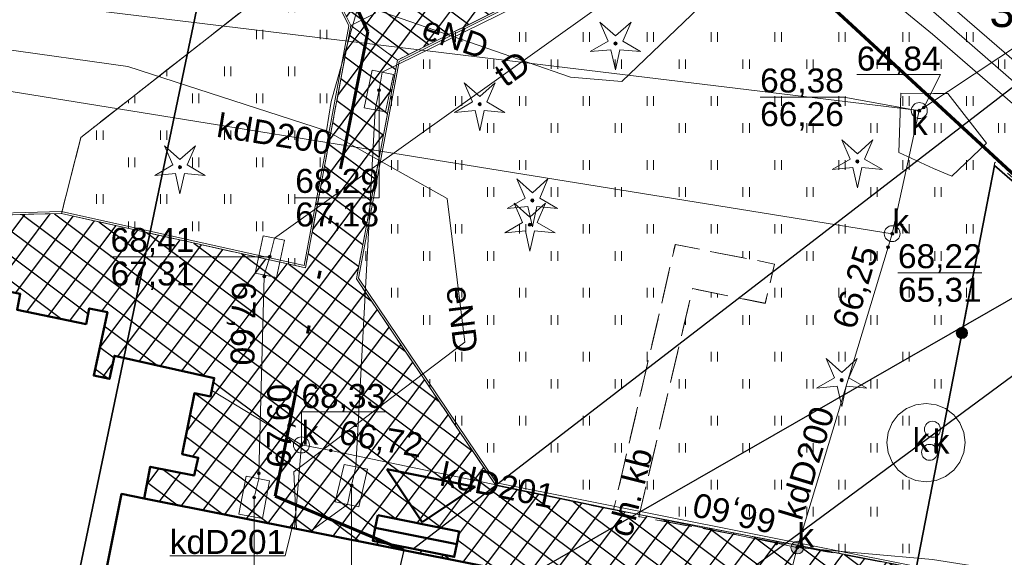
# Model space of a CAD drawing. Header units: millimetres. Extents: x 6501010 to 6502959, y 5884302 to 5886510.
# Tile 27 of 43: x 6502206 to 6502237, y 5885334 to 5885351. Entities that reach past the tile are written whole.
import ezdxf
from ezdxf.enums import TextEntityAlignment as Align

# ---------------------------------------------------------------- set-up
doc = ezdxf.new("R2010")
doc.units = ezdxf.units.MM
for name, pattern in [('ACAD_ISO06W100', [37.5, 24, -3, 0.5, -3, 0.5, -3, 0.5, -3]), ('BUUT04', [200000, 0, -100000, 0, -100000]), ('EGBU01', [2, 0.5, -0.5, 0.5, -0.5]), ('OTKC_A05', [1.5, 1, -0.5]), ('OTKU_A05', [2, 1.5, -0.5]), ('OTZT_A05', [1.5, 1, -0.5])]:
    doc.linetypes.add(name, pattern=pattern)
for name, color, linetype, lineweight in [('!!!_elektryczne', 12, 'Continuous', 18), ('!A_granica opracowania', 12, 'Continuous', 40), ('!A_opis', 7, 'Continuous', 25), ('!A_utwardzenia', 12, 'Continuous', 5), ('Budynki EGiB', 9, 'Continuous', 0), ('Działki', 9, 'Continuous', 0), ('Komunikacja (linie)', 9, 'Continuous', 0), ('Komunikacja (obszary)', 9, 'Continuous', 0), ('Ogrodzenia', 9, 'Continuous', 0), ('Przewody ciepłownicze', 9, 'Continuous', 0), ('Przewody elektroenergetyczne', 9, 'Continuous', 0), ('Przewody kanalizacyjne', 9, 'Continuous', 0), ('Przewody telekomunikacyjne', 9, 'Continuous', 0), ('Punkty o określonej wysokości', 9, 'Continuous', 0), ('Urządzenia towarzyszące (linie)', 9, 'Continuous', 0), ('Urządzenia towarzyszące (obszary)', 9, 'Continuous', 0), ('Urządzenia towarzyszące (punkty)', 9, 'Continuous', 0), ('Urządzenia związane z siecią (punkty)', 9, 'Continuous', 0), ('Użytki gruntowe', 9, 'Continuous', 0), ('Zagospodarowanie terenu (obszary)', 9, 'Continuous', 0), ('Zagospodarowanie terenu (punkty)', 9, 'Continuous', 0)]:
    doc.layers.add(name, color=color, linetype=linetype, lineweight=lineweight)
doc.styles.add('DOMYSLNA_CZCIONKA', font='arial.ttf')

# ---------------------------------------------------------------- blocks, each defined once
blk = doc.blocks.new('OTZG_P05')
at = {"linetype": 'ByBlock', "lineweight": 18, "true_color": 0x008000}
blk.add_hatch(color=96, dxfattribs=at).paths.add_polyline_path([(-0.1, 0, 1), (0.1, 0, 1)])
at = {"color": 96, "lineweight": 18, "true_color": 0x008000}
blk.add_lwpolyline([(-0.974, 1.341), (0, 0.48), (0.974, 1.341), (0.457, 0.148), (1.576, -0.512), (0.282, -0.389), (0, -1.658), (-0.282, -0.389), (-1.576, -0.512), (-0.457, 0.148), (-0.974, 1.341)], dxfattribs=at)
blk.add_circle((0, 0), 0.1, dxfattribs=at)
blk = doc.blocks.new('SUPW_PO05')
at = {"color": 18, "linetype": 'Continuous', "lineweight": 18, "true_color": 0x0a0909}
blk.add_circle((0, 0), 0.5, dxfattribs=at)
blk = doc.blocks.new('SUKS_P05')
at = {"color": 36, "linetype": 'Continuous', "lineweight": 18, "true_color": 0x803300}
blk.add_circle((0, 0), 0.5, dxfattribs=at)
blk = doc.blocks.new('SUKU_P05')
at = {"lineweight": 18, "true_color": 0x803300}
h = blk.add_hatch(color=36, dxfattribs=at)
h.dxf.hatch_style = 1
h.paths.add_polyline_path([(0.4, 0, 1), (-0.4, 0, 1)])
at = {"color": 36, "lineweight": 18, "true_color": 0x803300}
blk.add_circle((0, 0), 0.4, dxfattribs=at)
blk = doc.blocks.new('SUPS01_05')
at = {"lineweight": 18}
h = blk.add_hatch(color=9, dxfattribs=at)
h.dxf.hatch_style = 1
h.paths.add_polyline_path([(-0.09, 0, 1), (0.09, 0, 1)])
at = {"color": 9, "lineweight": 18}
blk.add_circle((0, 0), 0.09, dxfattribs=at)
blk = doc.blocks.new('SUPS01_07')
at = {"lineweight": 18, "true_color": 0xff9100}
h = blk.add_hatch(color=30, dxfattribs=at)
h.dxf.hatch_style = 1
h.paths.add_polyline_path([(0.09, 0, 1), (-0.09, 0, 1)])
at = {"color": 18, "lineweight": 18, "true_color": 0x0a0909}
blk.add_circle((0, 0), 0.09, dxfattribs=at)
blk = doc.blocks.new('OTOO_L05')
at = {"linetype": 'BUUT04', "lineweight": 18, "true_color": 0x000000}
h = blk.add_hatch(color=18, dxfattribs=at)
h.dxf.hatch_style = 1
h.paths.add_polyline_path([(-0.58, 0, 1), (0.58, 0, 1)])
at = {"color": 18, "true_color": 0x0a0909}
blk.add_circle((0, 0), 0.58, dxfattribs=at)
blk = doc.blocks.new('Linia_1', base_point=(36403, 8881.7))
at = {"layer": '!A_opis', "color": 12, "linetype": 'Continuous', "lineweight": 50}
for p, q in [((36403, 8881.7), (36465.5, 8944.2)), ((36465.5, 8944.2), (36465.5, 8819.2)), ((36403, 8881.7), (36465.5, 8819.2))]:
    blk.add_line(p, q, dxfattribs=at)

msp = doc.modelspace()

# ---------------------------------------------------------------- hatches: boundary and pattern name
at = {"layer": '!A_utwardzenia', "linetype": 'Continuous', "lineweight": -2}
h = msp.add_hatch(dxfattribs=at)
h.set_pattern_fill('ANSI37', color=256, scale=5)
h.set_pattern_definition([(53.2453488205, (-4901.1136, 38362.21866), (-0.500753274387, 0.373993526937), []), (143.2453488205, (-4901.1136, 38362.21866), (-0.373993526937, -0.500753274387), [])])
h.paths.add_polyline_path([(6502203.963, 5885341.254), (6502204.664, 5885344.627), (6502207.69, 5885344.7), (6502215.33, 5885343), (6502216.75, 5885350.58), (6502215.68, 5885352.724), (6502217.022, 5885353.394), (6502218.091, 5885351.251), (6502226.917, 5885355.669), (6502228.198, 5885354.488), (6502218.21, 5885349.5), (6502216.92, 5885342.66), (6502221.29, 5885336.19), (6502224.967, 5885335.435), (6502224.967, 5885335.435), (6502224.971, 5885335.434), (6502225.771, 5885335.28), (6502225.771, 5885335.28), (6502225.771, 5885335.28), (6502234.44, 5885333.602), (6502233.95, 5885331.07), (6502210.28, 5885335.79), (6502210.482, 5885336.778), (6502211.84, 5885336.5), (6502211.97, 5885337.06), (6502211.47, 5885337.17), (6502211.85, 5885339.08), (6502212.36, 5885338.98), (6502212.47, 5885339.55), (6502209.35, 5885340.25), (6502209.189, 5885339.524), (6502208.7, 5885339.63), (6502209.117, 5885341.613), (6502208.56, 5885341.73), (6502208.46, 5885341.24), (6502206.3, 5885341.69), (6502206.4, 5885342.19), (6502205.834, 5885342.318), (6502205.52, 5885340.93)])
h.paths.add_polyline_path([(6502220.142, 5885334.752), (6502219.983, 5885333.957), (6502217.433, 5885334.466), (6502217.591, 5885335.261)], flags=16)
at = {"layer": 'Zagospodarowanie terenu (obszary)'}
h = msp.add_hatch(dxfattribs=at)
h.set_pattern_fill('OTZT', color=256, scale=0.2, style=0, pattern_type=0)
h.set_pattern_definition([(90, (6502207.79, 5885344.15), (-2, 1e-16), [0.3, -1.7]), (90, (6502207.99, 5885344.15), (-2, 1e-16), [0.3, -1.7]), (90, (6502208.79, 5885343), (-2, 1e-16), [0.3, -1.7]), (90, (6502208.99, 5885343), (-2, 1e-16), [0.3, -1.7])])
h.paths.add_polyline_path([(6502207.69, 5885344.7), (6502215.33, 5885343), (6502216.75, 5885350.58), (6502233.99, 5885359.21), (6502233.01, 5885360.472), (6502231.32, 5885360.2), (6502229.34, 5885359.54), (6502215.17, 5885352.47), (6502208.78, 5885347.457), (6502208.456, 5885347.203), (6502208.3, 5885347.08), (6502208.147, 5885346.483), (6502208.03, 5885346.025), (6502207.952, 5885345.722), (6502207.867, 5885345.389), (6502207.758, 5885344.965)], flags=0)
h = msp.add_hatch(dxfattribs=at)
h.set_pattern_fill('OTZT', color=256, scale=0.2, style=0, pattern_type=0)
h.set_pattern_definition([(90, (6502217.02, 5885295.2205), (-2, 1e-16), [0.3, -1.7]), (90, (6502217.22, 5885295.2205), (-2, 1e-16), [0.3, -1.7]), (90, (6502218.02, 5885294.0705), (-2, 1e-16), [0.3, -1.7]), (90, (6502218.22, 5885294.0705), (-2, 1e-16), [0.3, -1.7])])
h.paths.add_polyline_path([(6502236.89, 5885346.2), (6502267.38, 5885319.74), (6502270.58, 5885316.95), (6502270.253, 5885315.434), (6502274.94, 5885307.84), (6502271.671, 5885294.07), (6502272.971, 5885294.47), (6502273.759, 5885294.713), (6502274.217, 5885294.878), (6502274.702, 5885295.154), (6502275.271, 5885295.618), (6502275.818, 5885296.193), (6502276.411, 5885296.9), (6502276.981, 5885297.643), (6502277.454, 5885298.405), (6502277.741, 5885299.074), (6502277.852, 5885299.482), (6502277.948, 5885299.959), (6502280.48, 5885312.599), (6502280.49, 5885312.65), (6502280.401, 5885313.931), (6502280.237, 5885315.074), (6502279.962, 5885315.972), (6502278.965, 5885318.302), (6502278.171, 5885319.87), (6502277.17, 5885321.91), (6502235.29, 5885358.03), (6502218.21, 5885349.5), (6502216.92, 5885342.66), (6502221.29, 5885336.19), (6502224.97, 5885335.43), (6502226.9, 5885343.73), (6502230.01, 5885343.12), (6502229.72, 5885341.89), (6502227.44, 5885342.35), (6502225.76, 5885335.22), (6502234.44, 5885333.6)], flags=0)

# ---------------------------------------------------------------- linework, layer by layer
at = {"layer": '!!!_elektryczne', "color": 6, "linetype": 'ACAD_ISO06W100', "lineweight": 60, "ltscale": 0.5, "flags": 128}
msp.add_lwpolyline([(6502141.54, 5885417.271), (6502215.734, 5885353.783), (6502217.275, 5885350.379), (6502214.38, 5885335.861), (6502218.41, 5885334.169)], dxfattribs=at)
at = {"layer": '!!!_elektryczne', "color": 6, "linetype": 'ACAD_ISO06W100', "lineweight": 25, "ltscale": 0.2, "flags": 128}
msp.add_lwpolyline([(6502218.41, 5885334.169), (6502218.41, 5885334.169), (6502217.77, 5885331.491), (6502213.482, 5885328.313)], dxfattribs=at)
at = {"layer": '!A_granica opracowania', "lineweight": 70, "flags": 128}
msp.add_lwpolyline([(6502135.64, 5885439.81), (6502156.38, 5885420.69), (6502179.76, 5885399.13), (6502243.42, 5885340.46), (6502270.88, 5885317.06), (6502239.07, 5885168.58), (6502207.7, 5885174.93), (6502176.42, 5885181.26), (6502145.37, 5885187.54), (6502088.97, 5885198.96), (6502114.4, 5885324.63), (6502121.68, 5885360.58), (6502124.66, 5885375.29), (6502122.226, 5885375.8), (6502135.64, 5885439.81)], dxfattribs=at)
at = {"layer": '!A_opis', "color": 12, "linetype": 'Continuous', "lineweight": 30}
for p, q in [((6502248.083, 5885356.822), (6502218.708, 5885334.211)), ((6502213.482, 5885328.313), (6502252.294, 5885350.564)), ((6502252.294, 5885350.564), (6502223.261, 5885329.143))]:
    msp.add_line(p, q, dxfattribs=at)
at = {"layer": '!A_utwardzenia', "color": 7, "lineweight": 5, "flags": 128}
for points in [[(6502216.75, 5885350.58), (6502215.68, 5885352.724), (6502217.019, 5885353.393), (6502218.09, 5885351.251), (6502226.917, 5885355.669), (6502228.198, 5885354.488), (6502218.21, 5885349.5), (6502216.92, 5885342.66), (6502221.29, 5885336.19), (6502224.972, 5885335.434), (6502224.972, 5885335.434), (6502224.972, 5885335.434), (6502224.972, 5885335.434), (6502224.971, 5885335.434), (6502225.771, 5885335.28), (6502234.44, 5885333.602)], [(6502228.189, 5885354.497), (6502218.208, 5885349.501), (6502216.92, 5885342.66), (6502221.272, 5885336.217), (6502224.974, 5885335.446), (6502224.974, 5885335.446), (6502224.974, 5885335.446), (6502225.771, 5885335.28), (6502225.774, 5885335.28), (6502225.774, 5885335.28), (6502234.44, 5885333.6)], [(6502228.216, 5885354.444), (6502218.262, 5885349.461), (6502216.984, 5885342.673), (6502221.308, 5885336.271), (6502234.451, 5885333.654), (6502234.451, 5885333.654), (6502234.452, 5885333.661), (6502234.452, 5885333.661), (6502234.452, 5885333.661), (6502234.452, 5885333.661), (6502234.451, 5885333.659)], [(6502215.626, 5885352.698), (6502216.687, 5885350.573), (6502215.282, 5885343.072), (6502207.696, 5885344.76), (6502204.661, 5885344.68)], [(6502204.664, 5885344.627), (6502207.69, 5885344.7), (6502215.33, 5885343), (6502216.75, 5885350.58), (6502216.749, 5885350.582)], [(6502233.95, 5885331.07), (6502210.28, 5885335.79), (6502210.482, 5885336.778), (6502211.84, 5885336.5), (6502211.97, 5885337.06), (6502211.47, 5885337.17), (6502211.85, 5885339.08), (6502212.36, 5885338.98), (6502212.47, 5885339.55), (6502209.35, 5885340.25), (6502209.189, 5885339.524), (6502208.7, 5885339.63), (6502209.117, 5885341.613), (6502208.56, 5885341.73), (6502208.46, 5885341.24), (6502206.3, 5885341.69), (6502206.4, 5885342.19), (6502205.834, 5885342.318)]]:
    msp.add_lwpolyline(points, dxfattribs=at)
at = {"layer": '!A_utwardzenia', "color": 12, "lineweight": 50}
for points in [[(6502217.591, 5885335.261), (6502220.142, 5885334.752), (6502220.063, 5885334.355), (6502217.512, 5885334.863)], [(6502217.512, 5885334.863), (6502220.063, 5885334.355), (6502219.983, 5885333.957), (6502217.433, 5885334.466)]]:
    msp.add_lwpolyline(points, close=True, dxfattribs=at)
at = {"color": 9}
msp.add_line((6502209.57, 5885335.93), (6502209.415, 5885335.154), dxfattribs=at)
at = {"layer": 'Budynki EGiB', "linetype": 'Continuous', "lineweight": 50, "flags": 128}
for points in [[(6502205.83, 5885342.3), (6502205.52, 5885340.93), (6502203.96, 5885341.24), (6502200.16, 5885322.88), (6502199.4, 5885319.21), (6502205.92, 5885317.71), (6502209.57, 5885335.93), (6502210.28, 5885335.79), (6502210.47, 5885336.78), (6502211.84, 5885336.5), (6502211.97, 5885337.06), (6502211.47, 5885337.17), (6502211.85, 5885339.08), (6502212.36, 5885338.98), (6502212.47, 5885339.55), (6502209.35, 5885340.25), (6502209.189, 5885339.524), (6502208.7, 5885339.63), (6502209.13, 5885341.61), (6502208.56, 5885341.73), (6502208.46, 5885341.24), (6502206.3, 5885341.69), (6502206.399, 5885342.186), (6502205.83, 5885342.3)], [(6502209.57, 5885335.93), (6502205.92, 5885317.71), (6502204.67, 5885311.48), (6502210.71, 5885310.29), (6502228.26, 5885306.83), (6502229.07, 5885306.67), (6502233.95, 5885331.07), (6502210.28, 5885335.79), (6502209.57, 5885335.93)]]:
    msp.add_lwpolyline(points, close=True, dxfattribs=at)
at = {"layer": 'Działki', "linetype": 'Continuous', "lineweight": 25, "flags": 128}
for points in [[(6502180.91, 5885364.02), (6502145.37, 5885187.54), (6502174.26, 5885181.7), (6502176.42, 5885181.26), (6502213.29, 5885357.66), (6502180.91, 5885364.02)], [(6502213.29, 5885357.66), (6502176.42, 5885181.26), (6502207.7, 5885174.93), (6502243.42, 5885340.46), (6502227.84, 5885354.82), (6502213.29, 5885357.66)]]:
    msp.add_lwpolyline(points, close=True, dxfattribs=at)
at = {"layer": 'Działki', "color": 9, "linetype": 'Continuous', "lineweight": 25, "flags": 128}
msp.add_lwpolyline([(6502227.84, 5885354.82), (6502243.42, 5885340.46), (6502244.62, 5885346.01), (6502237.46, 5885352.79), (6502227.84, 5885354.82)], close=True, dxfattribs=at)
at = {"layer": 'Komunikacja (linie)', "linetype": 'Continuous', "lineweight": 18, "flags": 128}
msp.add_lwpolyline([(6502207.69, 5885344.7), (6502208.3, 5885347.08), (6502215.17, 5885352.47), (6502229.34, 5885359.54), (6502231.32, 5885360.2), (6502233.01, 5885360.472), (6502233.99, 5885359.21)], dxfattribs=at)
at = {"layer": 'Komunikacja (obszary)', "linetype": 'OTKU_A05', "lineweight": 18, "flags": 128}
for points in [[(6502204.663, 5885344.627), (6502207.69, 5885344.7), (6502207.739, 5885344.893), (6502207.777, 5885345.041), (6502207.849, 5885345.319), (6502207.921, 5885345.602), (6502208.03, 5885346.025), (6502208.113, 5885346.352), (6502208.216, 5885346.754), (6502208.3, 5885347.08), (6502208.781, 5885347.457), (6502209.099, 5885347.707), (6502209.375, 5885347.923), (6502209.679, 5885348.162), (6502209.973, 5885348.393), (6502210.336, 5885348.678), (6502210.611, 5885348.893), (6502210.993, 5885349.193), (6502211.381, 5885349.497), (6502212.092, 5885350.055), (6502213.913, 5885351.484), (6502215.17, 5885352.47), (6502225.044, 5885357.397), (6502194.12, 5885385.77), (6502178.86, 5885388.96), (6502176.756, 5885377.564), (6502171.564, 5885352.159), (6502174.78, 5885352.09), (6502180.73, 5885350.68), (6502186.529, 5885349.76), (6502186.72, 5885350.73), (6502205.16, 5885347.02), (6502204.663, 5885344.627)], [(6502228.26, 5885306.83), (6502228.03, 5885305.47), (6502231.978, 5885304.802), (6502231.6, 5885304.17), (6502231.11, 5885304.27), (6502230.63, 5885301.94), (6502231.12, 5885301.84), (6502231, 5885301.27), (6502229.34, 5885301.61), (6502229.02, 5885300.19), (6502233.811, 5885299.204), (6502237.91, 5885298.36), (6502234.19, 5885279.82), (6502239.37, 5885278.93), (6502240.183, 5885278.66), (6502254.22, 5885276.02), (6502253.59, 5885272.46), (6502255.538, 5885272.151), (6502256.99, 5885271.76), (6502259.52, 5885271.33), (6502260.35, 5885274.7), (6502261.56, 5885274.51), (6502261.571, 5885274.563), (6502263.23, 5885282.85), (6502265.43, 5885293.057), (6502270.253, 5885315.434), (6502270.58, 5885316.95), (6502236.9, 5885346.31), (6502234.44, 5885333.6), (6502233.95, 5885331.07), (6502229.16, 5885307.12), (6502229.07, 5885306.67), (6502228.26, 5885306.83)]]:
    msp.add_lwpolyline(points, close=True, dxfattribs=at)
at = {"layer": 'Komunikacja (obszary)', "linetype": 'OTKC_A05', "lineweight": 18, "flags": 128}
for points in [[(6502216.75, 5885350.58), (6502218.21, 5885349.5), (6502235.29, 5885358.03), (6502277.17, 5885321.91), (6502278.53, 5885322.96), (6502236.93, 5885358.84), (6502237.899, 5885359.361), (6502237.897, 5885359.363), (6502237.358, 5885359.481), (6502233.01, 5885360.472), (6502233.99, 5885359.21), (6502216.75, 5885350.58)], [(6502221.29, 5885336.19), (6502216.92, 5885342.66), (6502218.21, 5885349.5), (6502216.75, 5885350.58), (6502215.33, 5885343), (6502207.69, 5885344.7), (6502204.662, 5885344.62), (6502203.96, 5885341.24), (6502205.52, 5885340.93), (6502205.83, 5885342.3), (6502206.4, 5885342.19), (6502206.3, 5885341.69), (6502208.46, 5885341.24), (6502208.56, 5885341.73), (6502209.13, 5885341.61), (6502208.7, 5885339.63), (6502209.19, 5885339.52), (6502209.35, 5885340.25), (6502212.47, 5885339.55), (6502212.36, 5885338.98), (6502211.85, 5885339.08), (6502211.47, 5885337.17), (6502211.97, 5885337.06), (6502211.84, 5885336.5), (6502210.47, 5885336.78), (6502210.28, 5885335.79), (6502233.95, 5885331.07), (6502234.44, 5885333.6), (6502225.756, 5885335.216), (6502227.44, 5885342.35), (6502229.717, 5885341.893), (6502230.008, 5885343.12), (6502226.904, 5885343.731), (6502224.972, 5885335.434), (6502221.29, 5885336.19)]]:
    msp.add_lwpolyline(points, close=True, dxfattribs=at)
at = {"layer": 'Ogrodzenia', "linetype": 'Continuous', "lineweight": 35, "flags": 128}
msp.add_lwpolyline([(6502234.44, 5885333.6), (6502236.89, 5885346.2), (6502267.38, 5885319.74)], dxfattribs=at)
at = {"layer": 'Przewody ciepłownicze', "linetype": 'Continuous', "lineweight": 18, "flags": 128}
msp.add_lwpolyline([(6502285.01, 5885308.16), (6502267.86, 5885321.88), (6502265.66, 5885319.12), (6502263.26, 5885320.99), (6502265.27, 5885323.65), (6502241.16, 5885345.54), (6502240.72, 5885346.01), (6502234.98, 5885351.01), (6502226.13, 5885358.42), (6502212.58, 5885370.62), (6502210.21, 5885368.18), (6502207.93, 5885370.29), (6502210.36, 5885372.89), (6502193.31, 5885389.24), (6502191.32, 5885391.15), (6502172.29, 5885409.56), (6502169.85, 5885407.08), (6502167.43, 5885409.36), (6502169.93, 5885412.06), (6502161.27, 5885420.46), (6502147.98, 5885433.31), (6502147.25, 5885434.21)], dxfattribs=at)
at = {"layer": 'Przewody elektroenergetyczne', "linetype": 'Continuous', "lineweight": 18, "flags": 128}
for points in [[(6502187.14, 5885354.72), (6502205.74, 5885349.86), (6502209.77, 5885349.3), (6502215.99, 5885347.29), (6502216.13, 5885348.2), (6502217, 5885351.26), (6502223.62, 5885348.97), (6502225.23, 5885348.83), (6502231.04, 5885354.4), (6502234.97, 5885354.38), (6502239.84, 5885354.29), (6502255.01, 5885340.97), (6502261.91, 5885335.23)], [(6502215.99, 5885347.29), (6502219.76, 5885345.17), (6502220.32, 5885340.68), (6502214.96, 5885336.62), (6502215.044, 5885334.84)]]:
    msp.add_lwpolyline(points, dxfattribs=at)
at = {"layer": 'Przewody kanalizacyjne', "linetype": 'Continuous', "lineweight": 18, "flags": 128}
for points in [[(6502112.69, 5885385.67), (6502112.78, 5885385.65), (6502131.26, 5885381.6), (6502155.08, 5885377.71), (6502157.17, 5885376.23), (6502179.32, 5885354.63), (6502234.54, 5885347.92), (6502234.683, 5885348.015), (6502255, 5885361.48)], [(6502233.69, 5885344.07), (6502195.19, 5885350.28)], [(6502234.54, 5885347.92), (6502233.69, 5885344.07), (6502233.562, 5885343.646), (6502230.882, 5885334.787), (6502230.72, 5885334.25)], [(6502230.72, 5885334.25), (6502230.068, 5885334.386), (6502216.123, 5885337.289), (6502215.2, 5885337.46), (6502212.395, 5885339.16)], [(6502215.2, 5885337.46), (6502214.983, 5885334.852)], [(6502230.72, 5885334.25), (6502230.124, 5885331.833)], [(6502233.74, 5885302.58), (6502234.95, 5885311.3), (6502238.034, 5885332.988), (6502238.09, 5885333.38), (6502237.663, 5885333.448), (6502234.95, 5885333.88), (6502230.72, 5885334.25)]]:
    msp.add_lwpolyline(points, dxfattribs=at)
at = {"layer": 'Przewody kanalizacyjne', "linetype": 'Continuous', "lineweight": 0, "flags": 128}
msp.add_lwpolyline([(6502211.081, 5885333.994), (6502214.692, 5885333.994), (6502215.025, 5885335.35)], dxfattribs=at)
at = {"layer": 'Przewody telekomunikacyjne', "linetype": 'Continuous', "lineweight": 18, "flags": 128}
for points in [[(6502246.7, 5885366.35), (6502235.11, 5885357.64), (6502234.98, 5885357.57), (6502234.95, 5885357.57), (6502232.507, 5885356.371), (6502227.565, 5885353.945), (6502217.729, 5885349.118), (6502217.63, 5885348.56), (6502217.506, 5885347.943), (6502216.904, 5885336.775), (6502216.77, 5885336.19), (6502216.64, 5885335.603), (6502215.472, 5885334.755)], [(6502213.72, 5885335.82), (6502213.863, 5885336.405), (6502213.867, 5885336.574), (6502214.037, 5885342.733), (6502214.038, 5885342.774), (6502214.21, 5885343.35), (6502214.355, 5885343.931), (6502225.71, 5885352.03), (6502226.26, 5885352.26), (6502226.62, 5885352.67), (6502230, 5885356.48), (6502232.94, 5885359.26), (6502233.09, 5885359.62)]]:
    msp.add_lwpolyline(points, dxfattribs=at)
at = {"layer": 'Punkty o określonej wysokości', "linetype": 'Continuous', "lineweight": 0, "flags": 128}
for points in [[(6502232.585, 5885349.046), (6502235.207, 5885349.046), (6502234.683, 5885348.015)], [(6502215.008, 5885345.195), (6502217.63, 5885345.195), (6502217.63, 5885348.56)], [(6502229.557, 5885348.336), (6502232.179, 5885348.336), (6502234.539, 5885347.915)], [(6502229.557, 5885348.336), (6502232.179, 5885348.336)], [(6502215.008, 5885345.195), (6502217.63, 5885345.195)], [(6502209.228, 5885343.35), (6502211.85, 5885343.35), (6502214.21, 5885343.35)], [(6502209.228, 5885343.35), (6502211.85, 5885343.35)], [(6502233.871, 5885342.84), (6502236.493, 5885342.84)], [(6502215.2, 5885337.46), (6502215.2, 5885338.492), (6502217.822, 5885338.492)], [(6502214.148, 5885332.825), (6502216.77, 5885332.825), (6502216.77, 5885336.19)], [(6502211.098, 5885332.455), (6502213.72, 5885332.455), (6502213.72, 5885335.82)]]:
    msp.add_lwpolyline(points, dxfattribs=at)
at = {"layer": 'Urządzenia towarzyszące (linie)', "linetype": 'Continuous', "lineweight": 18, "flags": 128}
for points in [[(6502147.53, 5885432.79), (6502160.72, 5885420.03), (6502168.99, 5885411.96), (6502166.52, 5885409.23), (6502169.93, 5885406.11), (6502172.4, 5885408.54), (6502188.84, 5885392.7), (6502209.4, 5885372.94), (6502206.94, 5885370.31), (6502210.22, 5885367.23), (6502212.74, 5885369.74), (6502229.17, 5885355.05), (6502234.95, 5885350.31)], [(6502234.95, 5885351.7), (6502241.07, 5885346.4)], [(6502234.95, 5885350.31), (6502240.36, 5885345.63)]]:
    msp.add_lwpolyline(points, dxfattribs=at)
at = {"layer": 'Urządzenia towarzyszące (obszary)', "linetype": 'Continuous', "lineweight": 18, "flags": 128}
for points in [[(6502217.16, 5885348.01), (6502217.83, 5885347.88), (6502218.08, 5885349.05), (6502217.41, 5885349.18), (6502217.16, 5885348.01)], [(6502233.9, 5885346.61), (6502234.98, 5885346.11), (6502235.56, 5885345.87), (6502236.64, 5885346.9), (6502235.43, 5885348.46), (6502234.98, 5885348.46), (6502233.96, 5885348.47), (6502233.9, 5885346.61)], [(6502213.75, 5885342.83), (6502214.42, 5885342.7), (6502214.67, 5885343.87), (6502214, 5885344), (6502213.75, 5885342.83)], [(6502233.52, 5885337.54), (6502233.57, 5885337.22), (6502233.69, 5885336.92), (6502233.88, 5885336.67), (6502234.14, 5885336.47), (6502234.43, 5885336.35), (6502234.75, 5885336.31), (6502235.07, 5885336.35), (6502235.36, 5885336.47), (6502235.62, 5885336.67), (6502235.81, 5885336.92), (6502235.93, 5885337.22), (6502235.98, 5885337.54), (6502235.93, 5885337.85), (6502235.81, 5885338.15), (6502235.62, 5885338.4), (6502235.36, 5885338.6), (6502235.07, 5885338.72), (6502234.75, 5885338.76), (6502234.43, 5885338.72), (6502234.14, 5885338.6), (6502233.88, 5885338.4), (6502233.69, 5885338.15), (6502233.57, 5885337.85), (6502233.52, 5885337.54)], [(6502216.26, 5885335.68), (6502217, 5885335.53), (6502217.27, 5885336.7), (6502216.54, 5885336.85), (6502216.26, 5885335.68)], [(6502213.24, 5885335.3), (6502213.98, 5885335.16), (6502214.2, 5885336.34), (6502213.47, 5885336.48), (6502213.24, 5885335.3)]]:
    msp.add_lwpolyline(points, close=True, dxfattribs=at)
at = {"layer": 'Użytki gruntowe', "linetype": 'EGBU01', "lineweight": 18, "flags": 128}
for points in [[(6502247.8, 5885166.81), (6502245.96, 5885159.09), (6502209.54, 5885166.61), (6502176.72, 5885122.53), (6502164.67, 5885124.98), (6502132.37, 5884970.41), (6502150.902, 5884967.031), (6502162.37, 5884964.94), (6502169.54, 5884963.63), (6502194.23, 5884959.25), (6502198.07, 5884958.58), (6502203, 5884957.71), (6502223.05, 5884954.16), (6502239.98, 5885023.48), (6502252.33, 5885074.38), (6502265.25, 5885127.76), (6502269.28, 5885144.27), (6502275.21, 5885176.97), (6502277.6, 5885190.58), (6502280.62, 5885206.89), (6502273.94, 5885211.96), (6502289.2, 5885295.53), (6502292.24, 5885299.59), (6502301.34, 5885292.12), (6502315.925, 5885281.242), (6502334.15, 5885267.65), (6502341.971, 5885261.779), (6502348.99, 5885256.51), (6502349.93, 5885260.64), (6502335.09, 5885272.09), (6502302.42, 5885297.31), (6502272.11, 5885322.85), (6502244.62, 5885346.01), (6502237.46, 5885352.79), (6502181.08, 5885406.17), (6502157.87, 5885428.14), (6502137.27, 5885447.64), (6502110.82, 5885472.68), (6502082.78, 5885499.23), (6502054.71, 5885525.8), (6502053.26, 5885517.94), (6502081.3, 5885491.35), (6502109.24, 5885464.85), (6502135.64, 5885439.81), (6502156.38, 5885420.69), (6502179.76, 5885399.13), (6502227.84, 5885354.82), (6502243.42, 5885340.46), (6502262.18, 5885324.12), (6502270.88, 5885317.06), (6502278.63, 5885310.76), (6502247.8, 5885166.81)], [(6502092.52, 5885216.53), (6502088.97, 5885198.96), (6502126.22, 5885191.42), (6502145.37, 5885187.54), (6502174.26, 5885181.7), (6502167.45, 5885144.53), (6502165.53, 5885144.89), (6502162.08, 5885127.01), (6502164.98, 5885126.45), (6502164.67, 5885124.98), (6502176.72, 5885122.53), (6502209.54, 5885166.61), (6502245.96, 5885159.09), (6502247.8, 5885166.81), (6502278.63, 5885310.76), (6502270.88, 5885317.06), (6502262.18, 5885324.12), (6502243.42, 5885340.46), (6502227.84, 5885354.82), (6502179.76, 5885399.13), (6502156.38, 5885420.69), (6502135.64, 5885439.81), (6502109.24, 5885464.85), (6502092.53, 5885381.69), (6502089.57, 5885366.98), (6502121.68, 5885360.58), (6502118.04, 5885342.62), (6502114.4, 5885324.63), (6502107.11, 5885288.6), (6502105.919, 5885282.72), (6502099.81, 5885252.56), (6502092.52, 5885216.53)]]:
    msp.add_lwpolyline(points, close=True, dxfattribs=at)
at = {"layer": 'Zagospodarowanie terenu (obszary)', "linetype": 'OTZT_A05', "lineweight": 18, "flags": 128}
for points in [[(6502207.69, 5885344.7), (6502215.33, 5885343), (6502216.75, 5885350.58), (6502233.99, 5885359.21), (6502233.01, 5885360.472), (6502231.32, 5885360.2), (6502229.34, 5885359.54), (6502215.17, 5885352.47), (6502208.78, 5885347.457), (6502208.456, 5885347.203), (6502208.3, 5885347.08), (6502208.147, 5885346.483), (6502208.03, 5885346.025), (6502207.952, 5885345.722), (6502207.867, 5885345.389), (6502207.758, 5885344.965), (6502207.69, 5885344.7)], [(6502236.89, 5885346.2), (6502267.38, 5885319.74), (6502270.58, 5885316.95), (6502270.253, 5885315.434), (6502274.94, 5885307.84), (6502271.671, 5885294.07), (6502272.971, 5885294.47), (6502273.759, 5885294.713), (6502274.217, 5885294.878), (6502274.702, 5885295.154), (6502275.271, 5885295.618), (6502275.818, 5885296.193), (6502276.411, 5885296.9), (6502276.981, 5885297.643), (6502277.454, 5885298.405), (6502277.741, 5885299.074), (6502277.852, 5885299.482), (6502277.948, 5885299.959), (6502280.48, 5885312.599), (6502280.49, 5885312.65), (6502280.401, 5885313.931), (6502280.237, 5885315.074), (6502279.962, 5885315.972), (6502278.965, 5885318.302), (6502278.171, 5885319.87), (6502277.17, 5885321.91), (6502235.29, 5885358.03), (6502218.21, 5885349.5), (6502216.92, 5885342.66), (6502221.29, 5885336.19), (6502224.97, 5885335.43), (6502226.9, 5885343.73), (6502230.01, 5885343.12), (6502229.72, 5885341.89), (6502227.44, 5885342.35), (6502225.76, 5885335.22), (6502234.44, 5885333.6), (6502236.89, 5885346.2)]]:
    msp.add_lwpolyline(points, close=True, dxfattribs=at)

# ---------------------------------------------------------------- block references
at = {"layer": '!A_opis', "color": 7, "linetype": 'Continuous', "lineweight": 30, "xscale": 0.0225, "yscale": 0.0225, "zscale": 0.0225, "rotation": 78.7472164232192}
msp.add_blockref('Linia_1', (6502218.98, 5885335.045), dxfattribs=at)
at = {"layer": 'Ogrodzenia', "xscale": 0.3, "yscale": 0.3, "zscale": 0.3, "rotation": 78.99645915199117}
msp.add_blockref('OTOO_L05', (6502235.872, 5885340.962), dxfattribs=at)
at = {"layer": 'Punkty o określonej wysokości', "xscale": 0.5, "yscale": 0.5, "zscale": 0.5}
for name, p in [('SUPS01_07', (6502217.63, 5885348.56)), ('SUPS01_05', (6502234.539, 5885347.915)), ('SUPS01_05', (6502234.683, 5885348.015)), ('SUPS01_05', (6502233.694, 5885344.068)), ('SUPS01_07', (6502214.21, 5885343.35)), ('SUPS01_05', (6502215.2, 5885337.46)), ('SUPS01_07', (6502216.77, 5885336.19)), ('SUPS01_07', (6502213.72, 5885335.82)), ('SUPS01_05', (6502230.72, 5885334.25))]:
    msp.add_blockref(name, p, dxfattribs=at)
for name, p, rotation in [('SUPS01_05', (6502233.562, 5885343.646), 73.4), ('SUPS01_07', (6502214.037, 5885342.733), 268.8), ('SUPS01_05', (6502216.123, 5885337.289), 350.3), ('SUPS01_07', (6502213.867, 5885336.574), 89.70000000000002), ('SUPS01_05', (6502230.882, 5885334.787), 74.2), ('SUPS01_05', (6502230.068, 5885334.386), 167.4)]:
    msp.add_blockref(name, p, dxfattribs=dict(at, rotation=rotation))
at = {"layer": 'Urządzenia towarzyszące (punkty)', "xscale": 0.5, "yscale": 0.5, "zscale": 0.5}
for p in [(6502234.54, 5885347.92), (6502234.95, 5885337.95), (6502234.86, 5885337.23)]:
    msp.add_blockref('SUPW_PO05', p, dxfattribs=at)
at = {"layer": 'Urządzenia związane z siecią (punkty)', "xscale": 0.5, "yscale": 0.5, "zscale": 0.5}
for name, p in [('SUKS_P05', (6502233.69, 5885344.07)), ('SUKS_P05', (6502215.2, 5885337.46)), ('SUKU_P05', (6502230.72, 5885334.25))]:
    msp.add_blockref(name, p, dxfattribs=at)
at = {"layer": 'Zagospodarowanie terenu (punkty)', "xscale": 0.5, "yscale": 0.5, "zscale": 0.5}
for p in [(6502225.03, 5885350.02), (6502220.78, 5885348.12), (6502232.6, 5885346.33), (6502211.4, 5885346.15), (6502222.43, 5885345.11), (6502222.35, 5885344.35), (6502232.11, 5885339.49)]:
    msp.add_blockref('OTZG_P05', p, dxfattribs=at)

# ---------------------------------------------------------------- texts
at = {"layer": 'Działki', "color": 9, "style": 'DOMYSLNA_CZCIONKA'}
msp.add_text('32/3', height=1, dxfattribs=at).set_placement((6502238.096, 5885351.033), align=Align.MIDDLE_CENTER)
at = {"layer": 'Komunikacja (obszary)', "style": 'DOMYSLNA_CZCIONKA'}
msp.add_text('ch. kb', height=0.75, rotation=75.8441, dxfattribs=at).set_placement((6502225.5, 5885335.983), align=Align.MIDDLE_CENTER)
at = {"layer": 'Przewody elektroenergetyczne', "style": 'DOMYSLNA_CZCIONKA'}
for rotation, p in [(340.9184, (6502220.021, 5885350.215)), (277.1093, (6502220.231, 5885341.396))]:
    msp.add_text('eND', height=0.75, rotation=rotation, dxfattribs=at).set_placement(p, align=Align.MIDDLE_CENTER)
at = {"layer": 'Przewody kanalizacyjne', "style": 'DOMYSLNA_CZCIONKA'}
for s, rotation, p in [('kdD200', 350.8372, (6502214.356, 5885347.188)), ('kdD200', 73.1724, (6502231.016, 5885336.896)), ('kdD201', 348.2407, (6502221.338, 5885336.203))]:
    msp.add_text(s, height=0.75, rotation=rotation, dxfattribs=at).set_placement(p, align=Align.MIDDLE_CENTER)
msp.add_text('kdD201', height=0.75, dxfattribs=at).set_placement((6502212.886, 5885334.427), align=Align.MIDDLE_CENTER)
at = {"layer": 'Przewody telekomunikacyjne', "style": 'DOMYSLNA_CZCIONKA'}
msp.add_text('tD', height=0.75, rotation=35.4992, dxfattribs=at).set_placement((6502221.797, 5885349.239), align=Align.MIDDLE_CENTER)
at = {"layer": 'Punkty o określonej wysokości', "style": 'DOMYSLNA_CZCIONKA'}
for s, p in [('64,84', (6502233.896, 5885349.547)), ('68,38', (6502230.868, 5885348.861)), ('66,26', (6502230.868, 5885347.81)), ('68,29', (6502216.319, 5885345.721)), ('67,18', (6502216.319, 5885344.67)), ('68,41', (6502210.539, 5885343.876)), ('68,22', (6502235.182, 5885343.366)), ('67,31', (6502210.539, 5885342.824)), ('65,31', (6502235.182, 5885342.314)), ('68,33', (6502216.511, 5885338.992))]:
    msp.add_text(s, height=0.75, dxfattribs=at).set_placement(p, align=Align.MIDDLE_CENTER)
for s, rotation, p in [('66,25', 73.4, (6502232.535, 5885342.4)), ('67,60', 268.8, (6502213.378, 5885341.258)), ('67,60', 89.7, (6502214.503, 5885338.059)), ('66,72', 350.3, (6502217.695, 5885337.657)), ('66,60', 167.4, (6502228.753, 5885335.323))]:
    msp.add_text(s, height=0.75, rotation=rotation, dxfattribs=at).set_placement(p, align=Align.MIDDLE_CENTER)
at = {"layer": 'Urządzenia towarzyszące (punkty)', "style": 'DOMYSLNA_CZCIONKA'}
for p in [(6502234.54, 5885347.535), (6502234.591, 5885337.612), (6502235.219, 5885337.568)]:
    msp.add_text('k', height=0.75, dxfattribs=at).set_placement(p, align=Align.MIDDLE_CENTER)
at = {"layer": 'Urządzenia związane z siecią (punkty)', "style": 'DOMYSLNA_CZCIONKA'}
for p in [(6502233.959, 5885344.452), (6502215.469, 5885337.842), (6502230.989, 5885334.632)]:
    msp.add_text('k', height=0.75, dxfattribs=at).set_placement(p, align=Align.MIDDLE_CENTER)

doc.saveas('drawing.dxf')
